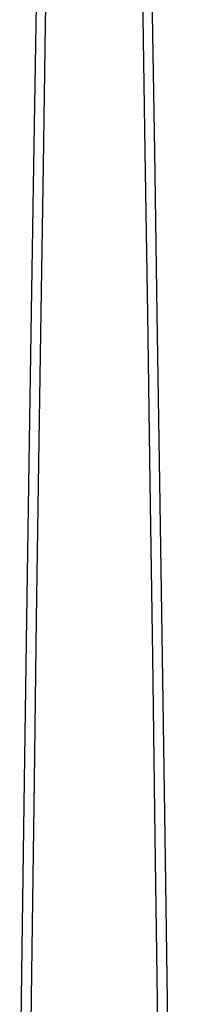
# Model space of a CAD drawing. Header units: centimetres. Extents: x 22052 to 56535, y 76485 to 78519.
# Tile 40 of 235: x 35460.23 to 35461.27, y 77883.38 to 77889.25. Entities that reach past the tile are written whole.
import ezdxf

# ---------------------------------------------------------------- set-up
doc = ezdxf.new("R2010")
doc.units = ezdxf.units.CM
doc.layers.add('$_urządzenia', color=250, linetype='Continuous')

# ---------------------------------------------------------------- blocks, each defined once
blk = doc.blocks.new('A$C92957c0b')
at = {"layer": '$_urządzenia'}
for points in [[(-4.435, -163.345), (-4.291, -153.001), (-4.148, -142.998), (-4.006, -133.337), (-3.866, -124.017), (-3.727, -114.999), (-3.589, -106.284), (-3.454, -97.87), (-3.319, -89.722), (-3.187, -81.839), (-3.056, -74.221), (-2.927, -66.83), (-2.8, -59.656), (-2.675, -52.709), (-2.551, -45.99)], [(-3.837, -163.352), (-3.7, -153.008), (-3.563, -143.005), (-3.428, -133.344), (-3.293, -124.025), (-3.16, -115.007), (-3.029, -106.292), (-2.899, -97.879), (-2.771, -89.731), (-2.645, -81.848), (-2.52, -74.23), (-2.398, -66.84), (-2.277, -59.665), (-2.158, -52.719), (-2.041, -46)], [(2.041, -46), (2.174, -53.647), (2.309, -61.573), (2.447, -69.778), (2.586, -78.251), (2.728, -87.002), (2.871, -96.068), (3.016, -105.446), (3.162, -115.139), (3.31, -125.186), (3.459, -135.58), (3.609, -146.327), (3.76, -157.493), (3.911, -169.071), (4.062, -181.067), (4.214, -193.57), (4.365, -206.614), (4.516, -220.164), (4.665, -234.207), (4.811, -248.827), (4.954, -263.94), (5.09, -279.274), (5.218, -294.868), (5.339, -310.683)], [(2.551, -45.99), (2.692, -53.637), (2.835, -61.563), (2.979, -69.769), (3.125, -78.241), (3.274, -86.993), (3.424, -96.059), (3.576, -105.438), (3.729, -115.131), (3.884, -125.179), (4.039, -135.572), (4.196, -146.32), (4.354, -157.487), (4.512, -169.065), (4.67, -181.062), (4.829, -193.566), (4.987, -206.61), (5.146, -220.16), (5.301, -234.204), (5.454, -248.825), (5.604, -263.939), (5.746, -279.273), (5.88, -294.868), (6.007, -310.684)]]:
    blk.add_lwpolyline(points, dxfattribs=at)

msp = doc.modelspace()

# ---------------------------------------------------------------- block references
at = {"layer": '$_urządzenia', "xscale": 0.1, "yscale": 0.1, "zscale": 0.1}
msp.add_blockref('A$C92957c0b', (35460.6695, 77899.0097), dxfattribs=at)

doc.saveas('drawing.dxf')
